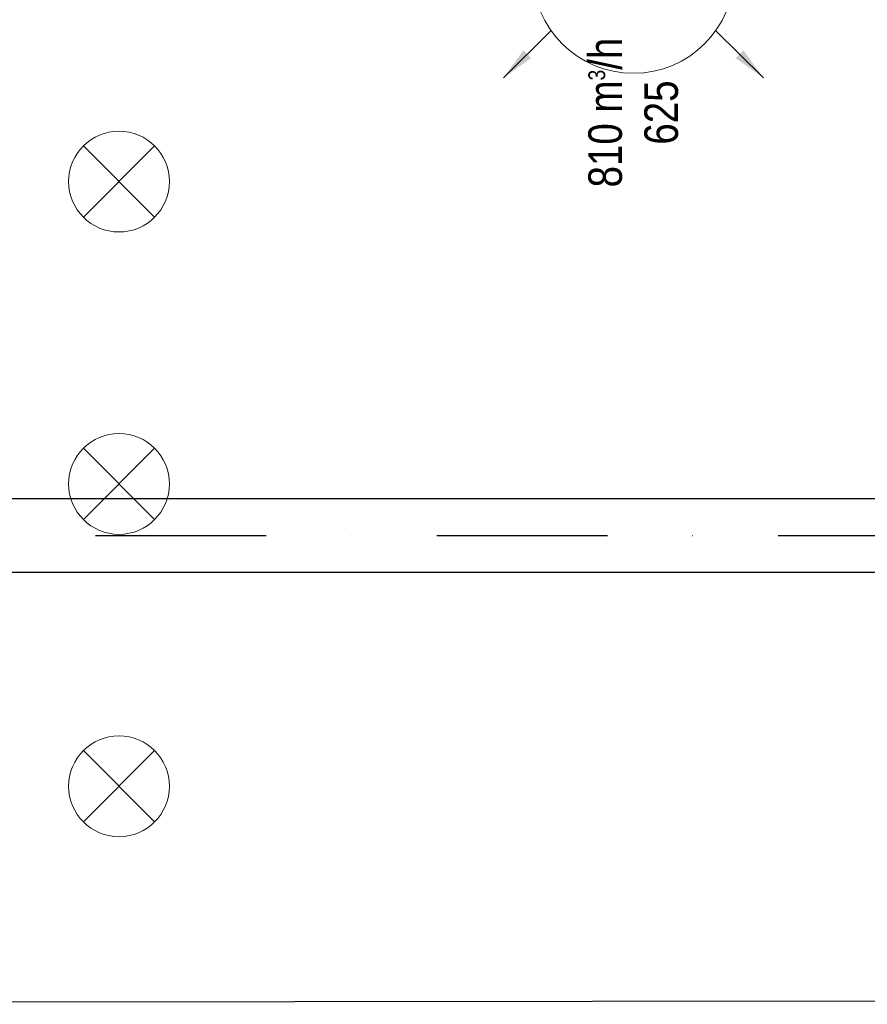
# Model space of a CAD drawing. Header units: millimetres. Extents: x -32221 to 212500, y 31663 to 93766.
# Tile 93 of 256: x 21954 to 24478, y 48464 to 51395. Entities that reach past the tile are written whole.
import ezdxf

# ---------------------------------------------------------------- set-up
doc = ezdxf.new("R2010")
doc.units = ezdxf.units.MM
doc.linetypes.add('DASHDOTX2', pattern=[50.8, 25.4, -12.7, 0, -12.7])
doc.layers.get('0').update_dxf_attribs({"color": 251})
for name, color, linetype in [('FLUID-N-100-ARRGR', 251, 'Continuous'), ('osie', 251, 'Continuous'), ('Sciany', 251, 'Continuous')]:
    doc.layers.add(name, color=color, linetype=linetype)
doc.layers.add('lampy', color=251, linetype='Continuous', lineweight=9)
doc.layers.add('Nawiewniki', color=251, linetype='Continuous', lineweight=20)
doc.styles.add('FDBES', font='simplex.shx')
doc.styles.get("Standard").update_dxf_attribs({"font": 'ARIALN.TTF'})
doc.dimstyles.new('FDBES', dxfattribs={"dimscale": 50, "dimtxt": 4, "dimasz": 2.5, "dimexe": 0.8, "dimexo": 2, "dimgap": 1, "dimtad": 1, "dimdsep": 46, "dimtxsty": 'FDBES', "dimcen": 2.5, "dimclrd": 4, "dimclre": 5, "dimadec": 0, "dimazin": 0, "dimtfac": 1, "dimtmove": 0, "dimatfit": 3, "dimfxl": 1, "dimarcsym": 0})

# ---------------------------------------------------------------- blocks, each defined once
blk = doc.blocks.new('*U326')
at = {"color": 0}
blk.add_leader([(-139.8, -141.4), (0, 0)], dimstyle='FDBES', override={"dimscale": 40, "dimclrd": 0}, dxfattribs=at)
blk = doc.blocks.new('*U328')
at = {"color": 0}
blk.add_leader([(-139.8, 141.4), (0, 0)], dimstyle='FDBES', override={"dimscale": 40, "dimclrd": 0}, dxfattribs=at)

msp = doc.modelspace()

# ---------------------------------------------------------------- linework, layer by layer
at = {"layer": 'lampy'}
for p, q in [((22144.081, 51018.919), (22356.213, 50806.787)), ((22356.213, 51018.919), (22144.081, 50806.787)), ((22144.081, 50118.919), (22356.213, 49906.787)), ((22356.213, 50118.919), (22144.081, 49906.787)), ((22144.081, 49218.919), (22356.213, 49006.787)), ((22356.213, 49218.919), (22144.081, 49006.787))]:
    msp.add_line(p, q, dxfattribs=at)
for centre in [(22250.147, 50912.853), (22250.147, 50012.853), (22250.147, 49112.853)]:
    msp.add_circle(centre, 150, dxfattribs=at)
at = {"layer": 'Nawiewniki'}
msp.add_circle((23781.457, 51535.194), 300, dxfattribs=at)
at = {"layer": 'osie'}
for p, q in [((16083.354, 49969.721), (25617.915, 49969.721)), ((25617.915, 49749.721), (16082.954, 49749.721))]:
    msp.add_line(p, q, dxfattribs=at)
at = {"layer": 'osie', "linetype": 'DASHDOTX2', "ltscale": 20}
msp.add_line((16083.154, 49859.721), (25617.915, 49859.721), dxfattribs=at)
at = {"layer": 'Sciany'}
msp.add_line((16224.689, 48463.893), (25472.159, 48475.651), dxfattribs=at)

# ---------------------------------------------------------------- block references
at = {"layer": 'FLUID-N-100-ARRGR', "rotation": 89.99999999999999}
for name, p in [('*U328', (23535.702, 51361.539, 6470.264)), ('*U326', (24027.124, 51361.539, 6470.264))]:
    msp.add_blockref(name, p, dxfattribs=at)

# ---------------------------------------------------------------- texts
at = {"layer": 'FLUID-N-100-ARRGR', "color": 0, "insert": (23781.413, 51118.35, 6432.647), "char_height": 100, "attachment_point": 5, "rotation": 90}
msp.add_mtext('810 m{\\A2;\\H0.5x;3}/h\\P625', dxfattribs=at)

doc.saveas('drawing.dxf')
